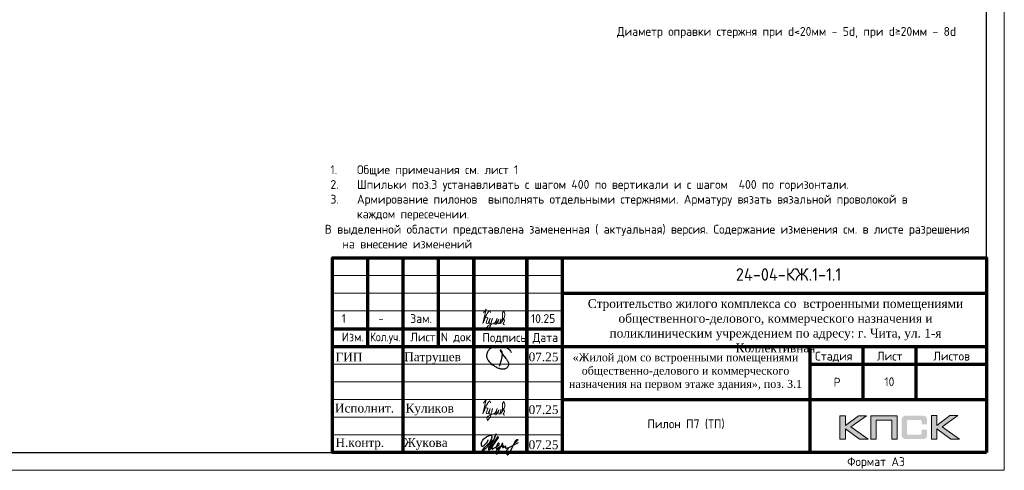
# Model space of a CAD drawing. Header units: millimetres. Extents: x 349531 to 1063351, y -131924 to 96186.
# Tile 177 of 230: x 923320 to 951161, y -65812 to -53084. Entities that reach past the tile are written whole.
import ezdxf
from ezdxf.enums import TextEntityAlignment as Align

# ---------------------------------------------------------------- set-up
doc = ezdxf.new("R2010")
doc.units = ezdxf.units.MM
for name, color, linetype in [('PDF7_Text', 7, 'Continuous'), ('PDF8_Text', 7, 'Continuous'), ('Рамка печать', 7, 'Continuous'), ('ТОЛСТЫЕ_ОСНОВНЫЕ', 6, 'Continuous')]:
    doc.layers.add(name, color=color, linetype=linetype)
for name, color, linetype, lineweight in [('Выноски', 20, 'Continuous', 20), ('Каркасы ригель', 3, 'Continuous', 0), ('размер', 1, 'Continuous', 25), ('Рамка', 7, 'Continuous', 70), ('Текст', 7, 'Continuous', 25), ('ТОНКИЕ', 7, 'Continuous', 9)]:
    doc.layers.add(name, color=color, linetype=linetype, lineweight=lineweight)
doc.styles.add('GOST-2.304_Type-B', font='GOST_Common.ttf')
doc.styles.add('PDF Times New Roman', font='times.ttf')
doc.styles.add('style1', font='GOST_Common.ttf', dxfattribs={"height": 500})
doc.styles.add('ГОСТ', font='GOST_Common.ttf')

# ---------------------------------------------------------------- blocks, each defined once
blk = doc.blocks.new('*U1380')
at = {"layer": 'ТОЛСТЫЕ_ОСНОВНЫЕ', "color": 6}
blk.add_lwpolyline([(20, 5), (415, 5), (415, 292), (20, 292)], close=True, dxfattribs=at)
at = {"layer": 'ТОНКИЕ'}
blk.add_lwpolyline([(0, 0), (420, 0), (420, 297), (0, 297)], close=True, dxfattribs=at)
at = {"layer": 'Текст', "style": 'style1'}
blk.add_text('Формат А3', height=2.5, dxfattribs=at).set_placement((375.57, 1.2))
blk = doc.blocks.new('11')
at = {"layer": 'Выноски'}
for p, q in [((48016, 66806), (48038, 66823)), ((48038, 66823), (48060, 66786)), ((47885, 66608), (47944, 66700)), ((47944, 66700), (47962, 66737)), ((47962, 66737), (47989, 66781)), ((47989, 66781), (48016, 66806)), ((48060, 66786), (48058, 66769))]:
    blk.add_line(p, q, dxfattribs=at)
blk.add_lwpolyline([(47863, 66761), (47937, 66865), (47843, 66458), (47885, 66564), (47905, 66616), (47954, 66628), (47979, 66606), (47957, 66539), (47937, 66487), (47947, 66458), (47991, 66470), (48051, 66611), (48041, 66569), (48023, 66505), (48023, 66448), (48065, 66448), (48090, 66529), (48110, 66608), (48043, 66369), (47972, 66275), (47954, 66344), (47991, 66389), (48078, 66431), (48142, 66470), (48154, 66441), (48204, 66512), (48246, 66606), (48209, 66455), (48204, 66418), (48295, 66574), (48265, 66463), (48265, 66455), (48312, 66453), (48342, 66529), (48347, 66584), (48337, 66465), (48349, 66453), (48401, 66569), (48443, 66616), (48461, 66678), (48466, 66727), (48436, 66811), (48399, 66754), (48399, 66618), (48389, 66549), (48374, 66507), (48416, 66564), (48441, 66576), (48451, 66524), (48433, 66482), (48419, 66453), (48424, 66428), (48458, 66421)], dxfattribs=at)
blk = doc.blocks.new('яяя')
at = {"lineweight": 30}
for points in [[(345424, 110432), (345425, 110410), (345424, 110397), (345417, 110379), (345406, 110350), (345390, 110319), (345357, 110275), (345310, 110221), (345265, 110176), (345198, 110110), (345161, 110077), (345133, 110066), (345116, 110066), (345102, 110075), (345090, 110091), (345082, 110115), (345074, 110146), (345066, 110182), (345064, 110206), (345067, 110234), (345077, 110278), (345095, 110320), (345114, 110361), (345134, 110395), (345159, 110428), (345195, 110469), (345228, 110506), (345284, 110560), (345331, 110595), (345379, 110625), (345435, 110648), (345486, 110670), (345532, 110686), (345573, 110696), (345605, 110698), (345621, 110695), (345635, 110687), (345648, 110671), (345656, 110649), (345659, 110625), (345659, 110583), (345656, 110553), (345647, 110523), (345635, 110489), (345387, 110033), (345349, 109985), (345311, 109948), (345247, 109889), (345209, 109858), (345192, 109844), (345180, 109837), (345157, 109833), (345150, 109835), (345140, 109842), (345135, 109856), (345138, 109881), (345148, 109892), (345183, 109930), (345267, 110024), (345343, 110105), (345455, 110213), (345617, 110343), (345775, 110456), (345811, 110526), (345838, 110607), (345890, 110740), (345902, 110771), (345698, 110295), (345672, 110226), (345626, 110132), (345572, 110032), (345518, 109953), (345481, 109918), (345497, 110001), (345567, 110147), (345655, 110301), (345760, 110442)], [(345481, 109918), (345476, 109896), (345475, 109874), (345485, 109861), (345506, 109866), (345539, 109891), (345632, 109983), (345968, 110450), (346022, 110527), (346029, 110560), (346027, 110579), (346026, 110590), (346010, 110605), (345993, 110609), (345975, 110601), (345962, 110584), (345954, 110562), (345857, 110421), (345783, 110292), (345741, 110183), (345701, 110079), (345665, 109985), (345660, 109952), (345666, 109929), (345669, 109915), (345682, 109910), (345702, 109914), (345735, 109941), (345846, 110007), (346065, 110160), (346075, 110193), (346070, 110217), (346066, 110236), (346052, 110241), (346030, 110241), (346007, 110228), (345978, 110203), (345960, 110164), (345892, 110010), (345895, 109986), (345904, 109966), (345925, 109964), (345969, 109968), (346045, 110000), (346218, 110114), (346261, 110154), (346280, 110184), (346282, 110210), (346278, 110225), (346263, 110229), (346241, 110222), (346220, 110198), (346162, 110049), (345989, 109904), (345932, 109849), (345906, 109805), (345891, 109739), (345890, 109690), (345899, 109652), (345924, 109647), (345956, 109655), (345980, 109674), (346058, 109838), (346158, 110046), (346261, 110098), (346314, 110120), (346292, 110079), (346269, 110036), (346261, 110008), (346267, 109998), (346293, 109998), (346363, 110039), (346445, 110095), (346421, 110068), (346414, 110040), (346407, 110011), (346416, 109990), (346466, 109972), (346509, 109977), (346574, 109984), (347172, 110293)], [(346586, 109971), (346543, 109917), (346509, 109873), (346489, 109825), (346475, 109767), (346472, 109710), (346478, 109675), (346485, 109641), (346501, 109621), (346517, 109602), (346542, 109589), (346568, 109592), (346605, 109620), (346680, 109731), (346736, 109842), (346865, 110115), (346962, 110290), (346969, 110318), (346979, 110360), (347013, 110403), (347056, 110434), (347091, 110450), (347109, 110450), (347121, 110434), (347115, 110405), (347072, 110355), (347012, 110307), (346924, 110222)]]:
    blk.add_lwpolyline(points, dxfattribs=at)
blk = doc.blocks.new('Патрушев')
at = {"color": 5, "lineweight": 25}
blk.add_lwpolyline([(58.5, -35.1), (59.7, -32), (60.2, -29.8), (60.5, -28.8), (60.8, -27.6), (61.1, -26.3), (61.4, -24.7), (61.6, -23), (61.8, -21.6), (61.8, -20.5), (61.7, -19.5), (61.5, -18.6), (61.3, -17.9), (61, -17.3), (60.6, -16.9), (60.5, -16.7), (60.4, -16.6), (60.3, -16.5), (60, -16.4), (59.7, -16.4), (59.6, -16.4), (59.4, -16.5), (59.3, -16.7), (59.3, -17), (59.4, -17.1), (61.8, -21), (63.1, -22.9), (63.7, -23.6), (64.5, -24.6), (65.5, -25.9), (66.4, -27.1), (66.9, -27.7), (67.4, -28.4), (67.7, -28.9), (68, -29.5), (68.4, -30.4), (68.7, -31), (68.8, -31.7), (68.9, -32.2), (68.9, -32.7), (68.9, -33.3), (68.8, -33.8), (68.6, -34.6), (68.3, -35.2), (67.9, -35.7), (67.6, -36.2), (66.9, -36.8), (66.4, -37.1), (65.9, -37.5), (65.3, -37.9), (64.8, -38.1), (64.1, -38.3), (63.6, -38.4), (62.5, -38.5), (61.6, -38.5), (60.9, -38.4), (60.1, -38.3), (59.3, -38), (58.4, -37.7), (57.7, -37.5), (56.6, -37.3), (55.9, -36.9), (54.9, -36.3), (53.8, -35.7), (53.1, -35.2), (52.2, -34.7), (51.3, -34.1), (50.1, -33.3), (49.1, -32.3), (48, -31.1), (47.1, -29.9), (46.1, -28.7), (45.2, -27.6), (44.7, -26.5), (44.3, -25.1), (44, -24.3), (44, -23.3), (43.9, -22.5), (44, -21.5), (44.2, -20.6), (44.5, -20), (44.7, -19.1), (45, -18.2), (45.5, -17.4), (45.8, -16.9), (46.4, -16.1), (47, -15.5), (47.8, -14.8), (48.6, -14.3), (49.4, -13.8), (50.5, -13.3), (51.6, -12.9), (52.7, -12.5), (54.2, -12.1), (55.4, -11.9), (56.9, -11.8), (58.3, -11.8), (59.6, -11.9), (61, -12.1), (62.7, -12.4), (64.5, -12.9), (66.2, -13.6), (67.6, -14.3), (68.9, -15.1), (70, -16.3), (71.1, -17.5), (71.7, -18.3), (72.3, -19.3)], dxfattribs=at)
blk = doc.blocks.new('штамп кж1.1')
at = {"layer": 'Рамка печать', "lineweight": 20}
h = blk.add_hatch(color=0, dxfattribs=at)
h.paths.add_polyline_path([(419458, -85094), (419234, -85094), (418867, -85370), (418867, -85094), (418712, -85094), (418712, -85757), (418867, -85757), (418867, -85466), (419264, -85757), (419512, -85757), (419019, -85406)])
h.paths.add_polyline_path([(419737, -85219), (420175, -85219), (420175, -85757), (420329, -85757), (420329, -85094), (420165, -85094), (419583, -85094), (419583, -85251), (419583, -85757), (419737, -85757)])
h.paths.add_polyline_path([(421451, -85091), (421295, -85091), (421295, -85754), (421451, -85754), (421451, -85462), (421847, -85754), (422095, -85754), (421602, -85403), (422041, -85091), (421818, -85091), (421451, -85367)])
blk.add_hatch(color=204, dxfattribs=at).paths.add_polyline_path([(421166, -85165), (421164, -85157), (421161, -85151), (421158, -85145), (421154, -85139), (421151, -85134), (421147, -85129), (421143, -85124), (421139, -85120), (421133, -85117), (421128, -85113), (421122, -85109), (421115, -85107), (421108, -85104), (421100, -85101), (421093, -85099), (421075, -85096), (421056, -85093), (421035, -85092), (421012, -85091), (420617, -85091), (420594, -85092), (420573, -85093), (420553, -85096), (420536, -85099), (420528, -85102), (420521, -85104), (420514, -85107), (420508, -85110), (420502, -85113), (420496, -85117), (420491, -85120), (420486, -85124), (420482, -85129), (420478, -85134), (420474, -85139), (420471, -85145), (420468, -85151), (420466, -85158), (420463, -85165), (420461, -85172), (420457, -85188), (420455, -85206), (420453, -85226), (420453, -85248), (420453, -85596), (420453, -85618), (420455, -85638), (420457, -85656), (420461, -85673), (420463, -85680), (420466, -85687), (420468, -85694), (420471, -85700), (420474, -85705), (420478, -85711), (420482, -85716), (420486, -85720), (420491, -85725), (420496, -85728), (420502, -85731), (420508, -85735), (420514, -85738), (420521, -85740), (420528, -85743), (420536, -85745), (420553, -85749), (420573, -85751), (420594, -85753), (420617, -85754), (421012, -85754), (421035, -85753), (421056, -85752), (421075, -85749), (421092, -85746), (421100, -85743), (421108, -85741), (421115, -85738), (421122, -85735), (421128, -85732), (421133, -85728), (421139, -85725), (421143, -85720), (421147, -85716), (421151, -85711), (421154, -85706), (421158, -85700), (421161, -85694), (421164, -85688), (421166, -85680), (421169, -85673), (421172, -85656), (421175, -85639), (421176, -85618), (421177, -85596), (421177, -85487), (421022, -85487), (421022, -85576), (421022, -85582), (421021, -85588), (421020, -85594), (421019, -85599), (421017, -85604), (421015, -85608), (421012, -85612), (421008, -85616), (421005, -85619), (421001, -85622), (420996, -85624), (420991, -85626), (420987, -85627), (420981, -85628), (420974, -85628), (420968, -85629), (420649, -85629), (420644, -85628), (420639, -85628), (420635, -85626), (420631, -85624), (420627, -85621), (420624, -85618), (420620, -85615), (420617, -85611), (420615, -85607), (420613, -85603), (420611, -85598), (420609, -85593), (420607, -85584), (420607, -85574), (420607, -85256), (420607, -85250), (420607, -85245), (420609, -85240), (420610, -85235), (420611, -85231), (420613, -85228), (420616, -85225), (420619, -85221), (420622, -85218), (420626, -85216), (420630, -85214), (420634, -85212), (420639, -85211), (420643, -85210), (420649, -85210), (420654, -85210), (420968, -85210), (420974, -85210), (420981, -85210), (420986, -85212), (420991, -85213), (420996, -85215), (421000, -85217), (421004, -85220), (421008, -85223), (421011, -85227), (421014, -85231), (421017, -85235), (421019, -85240), (421020, -85245), (421021, -85250), (421022, -85257), (421022, -85263), (421022, -85336), (421177, -85336), (421177, -85248), (421176, -85226), (421175, -85206), (421172, -85188), (421168, -85172)])
at = {"layer": 'Рамка', "color": 7}
for p, q in [((405358, -83134), (405358, -80634)), ((407358, -83134), (407358, -80634)), ((410858, -81634), (422858, -81634)), ((404358, -82634), (410858, -82634)), ((404358, -83134), (422858, -83134)), ((419358, -83134), (419358, -84634)), ((420858, -83134), (420858, -84634)), ((417858, -83634), (422858, -83634)), ((417858, -83634), (422858, -83634)), ((410858, -84634), (422858, -84634))]:
    blk.add_line(p, q, dxfattribs=at)
at = {"layer": 'Рамка'}
for p, q in [((406358, -86134), (406358, -80634)), ((408358, -86134), (408358, -80634)), ((408358, -80634), (408358, -86134)), ((409858, -80634), (409858, -86134)), ((409858, -86134), (409858, -80634)), ((410858, -80634), (410858, -86134)), ((417858, -83134), (417858, -86134))]:
    blk.add_line(p, q, dxfattribs=at)
at = {"layer": 'Рамка', "color": 7, "lineweight": 15}
for p, q in [((404358, -81134), (410858, -81134)), ((404358, -81634), (410858, -81634)), ((404358, -82134), (410858, -82134)), ((404358, -83634), (410858, -83634)), ((404358, -84134), (410858, -84134)), ((404358, -84634), (410858, -84634)), ((404358, -85134), (410858, -85134)), ((404358, -85634), (410858, -85634))]:
    blk.add_line(p, q, dxfattribs=at)
at = {"layer": 'Рамка'}
blk.add_lwpolyline([(422858, -86134), (404358, -86134), (404358, -80634), (422858, -80634)], close=True, dxfattribs=at)
at = {"layer": 'Рамка печать', "color": 0, "lineweight": 20}
for points in [[(418712, -85757), (418712, -85094), (418867, -85094), (418867, -85370), (419234, -85094), (419458, -85094), (419019, -85406), (419512, -85757), (419264, -85757), (418867, -85466), (418867, -85757), (418712, -85757)], [(419737, -85757), (419737, -85219), (420175, -85219), (420175, -85757), (420329, -85757), (420329, -85094), (420165, -85094), (419583, -85094), (419583, -85251), (419583, -85757), (419737, -85757)], [(421295, -85754), (421295, -85091), (421451, -85091), (421451, -85367), (421818, -85091), (422041, -85091), (421602, -85403), (422095, -85754), (421847, -85754), (421451, -85462), (421451, -85754), (421295, -85754)]]:
    blk.add_lwpolyline(points, close=True, dxfattribs=at)
at = {"color": 5, "xscale": 24.5, "yscale": 24.5, "zscale": 24.5}
blk.add_blockref('Патрушев', (407651, -82836), dxfattribs=at)
at = {"color": 2, "lineweight": 60, "xscale": 0.5, "yscale": 0.5, "zscale": 0.5}
blk.add_blockref('яяя', (236038, -140993), dxfattribs=at)
at = {"layer": 'Выноски', "color": 0}
blk.add_blockref('11', (360773, -151499), dxfattribs=at)
at = {"layer": 'PDF7_Text', "char_height": 248, "attachment_point": 7, "style": 'PDF Times New Roman'}
for s, insert in [('07.25', (409908, -83561)), ('Патрушев', (406387, -83634)), ('07.25', (409908, -85050)), ('Жукова', (406381, -86056)), ('07.25', (409908, -86042))]:
    blk.add_mtext(s, dxfattribs=dict(at, insert=insert))
at = {"layer": 'PDF7_Text', "insert": (406426, -85084), "char_height": 247.95, "attachment_point": 7, "style": 'PDF Times New Roman'}
blk.add_mtext_dynamic_manual_height_columns('{\\C256;Куликов}', width=2000, gutter_width=1250, heights=[0], dxfattribs=at)
at = {"layer": 'PDF8_Text', "char_height": 248, "attachment_point": 7, "style": 'PDF Times New Roman'}
for s, insert in [('ГИП', (404451, -83561)), ('Исполнит.', (404432, -85007)), ('Н.контр.', (404445, -86056))]:
    blk.add_mtext(s, dxfattribs=dict(at, insert=insert))
at = {"layer": 'Текст', "color": 7, "style": 'ГОСТ'}
blk.add_text('24-04-КЖ.1-1.1', height=350, dxfattribs=at).set_placement((417259, -81103), align=Align.MIDDLE_CENTER)
for s, p in [('Изм.', (404622, -82993)), ('Лист', (406561, -82996)), ('N док.', (407423, -82993)), ('Подпись', (408601, -83008)), ('Дата', (410023, -83008)), ('Стадия', (418009, -83534)), ('Лист', (419758, -83534)), ('Листов', (421350, -83534)), ('Р', (418530, -84272))]:
    blk.add_text(s, height=250, dxfattribs=at).set_placement(p)
at = {"layer": 'Текст', "color": 7, "style": 'ГОСТ', "width": 0.9}
blk.add_text('Кол.уч.', height=250, dxfattribs=at).set_placement((405423, -82992))
at = {"layer": 'Текст', "color": 7, "attachment_point": 1, "style": 'ГОСТ'}
for s, width, heights, insert, char_height in [('\\pxqc;{\\fTimes New Roman|b0|i0|c204|p18;\\C256;Строительство жилого комплекса со  встроенными помещениями общественного-делового, коммерческого назначения и поликлиническим учреждением по адресу: г. Чита, ул. 1-я Коллективная}', 11543.07, [0], (411117, -81801), 250), ('\\pxqc;{\\fTimes New Roman|b0|i0|c204|p18;\\C256;«Жилой дом со встроенными помещениями общественно-делового и коммерческого назначения на первом этаже здания», поз. 3.1\\P}', 7000, [1500], (410844, -83331), 225)]:
    blk.add_mtext_dynamic_manual_height_columns(s, width=width, gutter_width=12.5, heights=heights, dxfattribs=dict(at, insert=insert, char_height=char_height))
blk = doc.blocks.new('*T704')
at = {"layer": 'Каркасы ригель', "color": 0, "linetype": 'ByBlock', "lineweight": -2, "transparency": 16777216}
for p, q in [((0, 0), (1500, 0)), ((0, -1000), (1500, -1000))]:
    blk.add_line(p, q, dxfattribs=at)
at = {"layer": 'Каркасы ригель', "color": 0, "linetype": 'ByBlock', "lineweight": 50, "transparency": 16777216}
for p, q in [((0, 0), (0, -1000)), ((1500, 0), (1500, -1000))]:
    blk.add_line(p, q, dxfattribs=at)
at = {"layer": 'Каркасы ригель', "color": 0, "linetype": 'Continuous', "lineweight": 0, "transparency": 16777216, "insert": (750, -500), "char_height": 250, "width": 1000, "attachment_point": 5, "style": 'ГОСТ'}
blk.add_mtext('10', dxfattribs=at)

msp = doc.modelspace()

# ---------------------------------------------------------------- block references
at = {"xscale": 100, "yscale": 100, "zscale": 100}
msp.add_blockref('*U1380', (909160.6, -65811.7), dxfattribs=at)
msp.add_blockref('*T704', (947160.6, -62811.7))
at = {"layer": 'Выноски', "color": 0}
msp.add_blockref('11', (888575, -128121.7), dxfattribs=at)
at = {"layer": 'размер'}
msp.add_blockref('штамп кж1.1', (527802.3, 20822.5), dxfattribs=at)

# ---------------------------------------------------------------- texts
at = {"ltscale": 100, "char_height": 250, "width": 17398.124, "attachment_point": 1, "style": 'GOST-2.304_Type-B'}
for s, insert in [(' Диаметр оправки стержня при d<20мм - 5d, при d≥20мм - 8d', (940057.2, -53290.6)), ('\\pxi-3,l3,t3,20;1.^IОбщие примечания см. лист 1\\P2.^IШпильки поз.3 устанавливать с шагом 400 по вертикали и с шагом  400 по горизонтали.\\P3.^IАрмирование пилонов  выполнять отдельными стержнями. Арматуру вязать вязальной проволокой в каждом пересечении.', (932106.6, -57196.6))]:
    msp.add_mtext(s, dxfattribs=dict(at, insert=insert))
at = {"layer": 'Выноски', "color": 240, "true_color": 0xed1f24, "insert": (931945.7, -58878.1), "char_height": 250, "width": 18219.66, "attachment_point": 1, "style": 'ГОСТ'}
msp.add_mtext('\\pxi-2,l2,sm1;В выделенной области представлена замененная ( актуальная) версия. Содержание изменения см. в листе разрешения на внесение изменений', dxfattribs=at)
at = {"layer": 'Текст', "color": 7, "style": 'ГОСТ'}
for s, p in [('1', (932423.9, -61648.1)), ('1', (932423.9, -61648.1)), ('Зам.', (934362.8, -61650.8)), ('Зам.', (934362.8, -61650.8)), ('10.25', (937775.1, -61650.8))]:
    msp.add_text(s, height=250, dxfattribs=at).set_placement(p)
at = {"layer": 'Текст', "color": 7, "style": 'ГОСТ', "width": 0.9}
msp.add_text('-', height=250, dxfattribs=at).set_placement((933462.7, -61646.7))
msp.add_text('-', height=250, dxfattribs=at).set_placement((933462.7, -61646.7))
at = {"layer": 'Текст', "color": 7, "insert": (938660.6, -63957.9), "char_height": 250, "attachment_point": 1, "style": 'ГОСТ'}
msp.add_mtext_dynamic_manual_height_columns('\\pxqc;{\\C256;\\PПилон П7 (ТП) }', width=7000, gutter_width=12.5, heights=[1500], dxfattribs=at)

doc.saveas('drawing.dxf')
